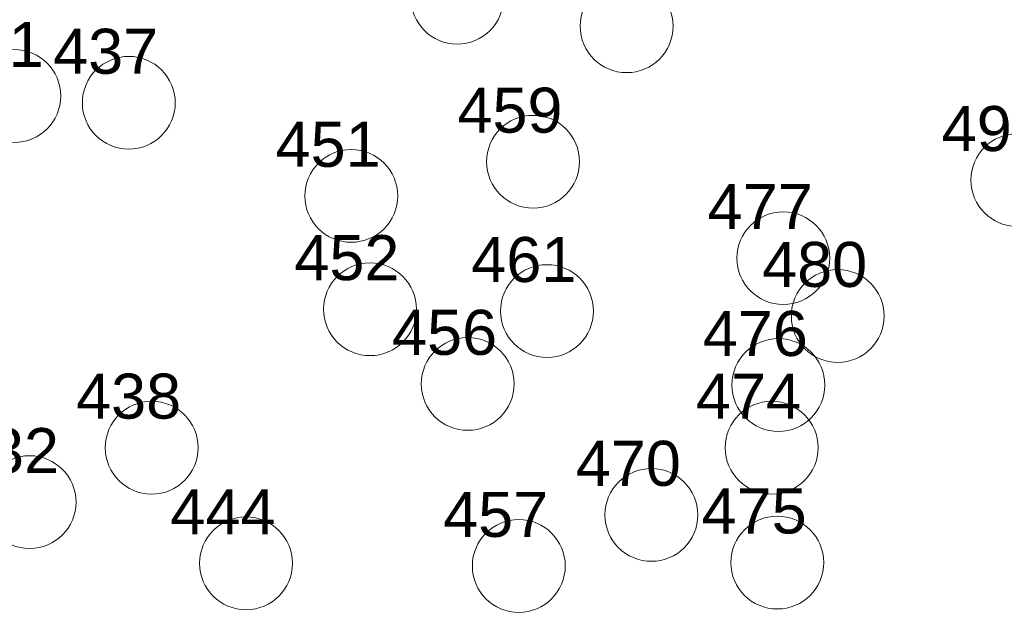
# Model space of a CAD drawing. Header units: metres. Extents: x 179483 to 180084, y 582739 to 582904.
# Tile 163 of 205: x 179886 to 179912, y 582773 to 582789. Entities that reach past the tile are written whole.
import ezdxf

# ---------------------------------------------------------------- set-up
doc = ezdxf.new("R2010")
doc.units = ezdxf.units.M
doc.layers.get('0').update_dxf_attribs({"linetype": 'CONTINUOUS', "lineweight": 9})
doc.layers.add('TA - VERDACHT_OBJECT', color=1, linetype='CONTINUOUS', lineweight=18)
doc.styles.get("Standard").update_dxf_attribs({"font": 'arial.ttf'})

# ---------------------------------------------------------------- blocks, each defined once
blk = doc.blocks.new('Object')
at = {"lineweight": 20}
blk.add_circle((0, 0), 1.236, dxfattribs=at)
at = {"color": 7}
blk.add_attdef('1', (-2.48, 0.774), '', height=1.2, dxfattribs=at)

msp = doc.modelspace()

# ---------------------------------------------------------------- block references
at = {"layer": 'TA - VERDACHT_OBJECT', "linetype": 'ByBlock'}
for p, values in [((179897.24, 582789.26), {'1': ' 455'}), ((179901.75, 582788.5), {'1': ' 467'}), ((179885.45, 582786.64), {'1': ' 431'}), ((179888.5, 582786.46), {'1': ' 437'}), ((179899.26, 582784.89), {'1': ' 459'}), ((179912.15, 582784.4), {'1': ' 492'}), ((179894.42, 582783.98), {'1': ' 451'}), ((179905.92, 582782.32), {'1': ' 477'}), ((179894.92, 582780.96), {'1': ' 452'}), ((179899.63, 582780.91), {'1': ' 461'}), ((179907.37, 582780.78), {'1': ' 480'}), ((179897.52, 582778.97), {'1': ' 456'}), ((179905.79, 582778.94), {'1': ' 476'}), ((179889.11, 582777.27), {'1': ' 438'}), ((179905.61, 582777.27), {'1': ' 474'}), ((179885.86, 582775.82), {'1': ' 432'}), ((179902.41, 582775.48), {'1': ' 470'}), ((179891.62, 582774.19), {'1': ' 444'}), ((179905.76, 582774.21), {'1': ' 475'}), ((179898.88, 582774.12), {'1': ' 457'})]:
    msp.add_blockref('Object', p, dxfattribs=at).add_auto_attribs(values)

doc.saveas('drawing.dxf')
